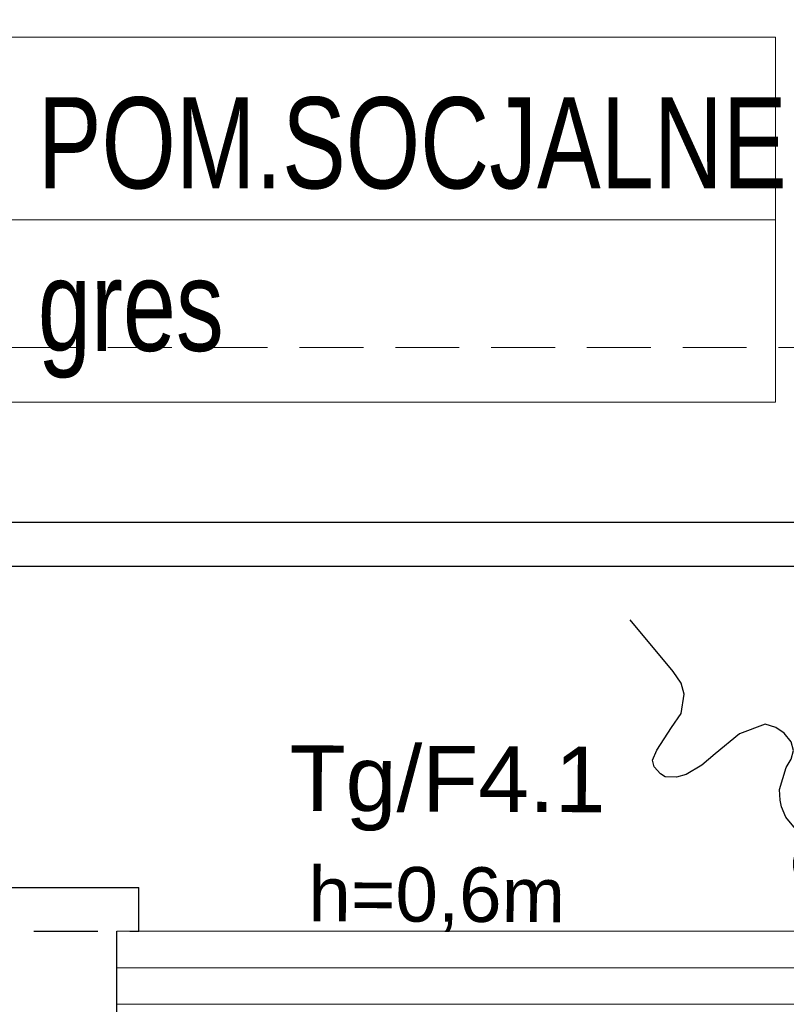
# Model space of a CAD drawing. Header units: inches. Extents: x 65192 to 78842, y -37594 to -36109.
# Tile 41 of 63: x 67170 to 67275, y -36350 to -36215. Entities that reach past the tile are written whole.
import ezdxf

# ---------------------------------------------------------------- set-up
doc = ezdxf.new("R2010")
doc.units = ezdxf.units.IN
doc.header["$MEASUREMENT"] = 0
doc.linetypes.add('HIDDEN', pattern=[0.375, 0.25, -0.125])
doc.layers.add('AA_KOMINY.W+_Nr_Pióra__152', color=7, linetype='Continuous', lineweight=5, true_color=0x40cfff)
for name, color, linetype, lineweight in [('E-opisy', 240, 'Continuous', 25), ('p--dach', 7, 'Continuous', 30), ('p--ocieplenie-w.zew', 7, 'Continuous', 0), ('p--opisy pomieszczeń', 7, 'Continuous', 0), ('p--ściana szkielet', 7, 'Continuous', 0)]:
    doc.layers.add(name, color=color, linetype=linetype, lineweight=lineweight)
for name, color, linetype in [('E_LAMPY', 240, 'Continuous'), ('p--obrzeże bet.', 252, 'Continuous'), ('p--okna', 7, 'Continuous')]:
    doc.layers.add(name, color=color, linetype=linetype)
doc.styles.add('1-50', font='arial.ttf', dxfattribs={"width": 0.75, "height": 12.5})
doc.styles.add('GENERATED_STYLE_2', font='arial.ttf')
doc.linetypes.add('BATTING', pattern='A,0.0001,-0.1,[134,ltypeshp.shx,S=0.1,R=0,X=-0.1,Y=0],-0.2,[134,ltypeshp.shx,S=0.1,R=180,X=0.1,Y=0],-0.1', length=0.4001)

# ---------------------------------------------------------------- blocks, each defined once
blk = doc.blocks.new('okno-80-33.15')
at = {"linetype": 'Continuous', "ltscale": 35}
for p, q in [((-3, 10), (83, 10)), ((0, -39.15), (80, -39.15))]:
    blk.add_line(p, q, dxfattribs=at)
for p, q in [((-3, 0), (-3, 10)), ((83, 0), (83, 10)), ((0, 0), (-3, 0)), ((0, -21.95), (0, 0)), ((80, 0), (80, -21.95)), ((80, 0), (83, 0)), ((0, -21.95), (0, -16.95)), ((0, -16.95), (5, -16.95)), ((5, -16.95), (75, -16.95)), ((5, -16.95), (5, -21.95)), ((75, -21.95), (75, -16.95)), ((75, -16.95), (80, -16.95)), ((80, -16.95), (80, -21.95)), ((5, -18.45), (75, -18.45)), ((5, -20.61), (75, -20.61)), ((5, -21.95), (0, -21.95)), ((3, -33.15), (3, -21.95)), ((75, -21.95), (5, -21.95)), ((80, -21.95), (75, -21.95)), ((77, -21.95), (77, -33.15)), ((0, -39.15), (0, -33.15)), ((80, -33.15), (80, -39.15))]:
    blk.add_line(p, q)
at = {"linetype": 'HIDDEN', "ltscale": 35}
for p, q in [((0, 0), (80, 0)), ((0, -33.15), (80, -33.15))]:
    blk.add_line(p, q, dxfattribs=at)
blk = doc.blocks.new('SPLINE_10', base_point=(16648.91, -8782.46))
at = {"lineweight": 30, "true_color": 0xf50000}
h = blk.add_hatch(color=1, dxfattribs=at)
h.dxf.hatch_style = 1
h.paths.add_polyline_path([(16574.2, -8575.14, 1), (16553.82, -8575.14, 1)])
at = {"color": 1, "lineweight": 30, "true_color": 0xf50000}
blk.add_circle((16564.01, -8575.14), 10.19, dxfattribs=at)
at = {"layer": 'AA_KOMINY.W+_Nr_Pióra__152', "color": 1, "lineweight": 30, "true_color": 0xf50000, "flags": 128}
for points in [[(16568.73, -8507.47), (16563.94, -8503.18), (16562.46, -8499.8), (16562.08, -8495.23), (16562.08, -8473.3)], [(16568.58, -8524.69), (16574.28, -8524.69), (16580.11, -8523.81), (16583.16, -8522.45), (16585.95, -8519.99), (16586.54, -8518.3), (16586.6, -8515.19), (16585.63, -8513.18), (16582.51, -8511.62), (16574.14, -8508.98), (16568.73, -8507.47)], [(16553.59, -8542.86), (16550.61, -8541.84), (16548.23, -8540.13), (16546.98, -8537.42), (16546.98, -8533.86), (16547.83, -8530.69), (16549.88, -8527.59), (16558.29, -8524.69)], [(16558.29, -8524.69), (16568.58, -8524.69)], [(16564.01, -8568.48), (16564.01, -8555.3), (16563, -8551.75), (16561.94, -8549.85), (16559.84, -8546.96), (16553.59, -8542.86)]]:
    blk.add_lwpolyline(points, dxfattribs=at)

msp = doc.modelspace()

# ---------------------------------------------------------------- linework, layer by layer
at = {"layer": 'p--dach', "linetype": 'HIDDEN', "lineweight": 20, "ltscale": 35}
msp.add_lwpolyline([(66434.14, -36259.55), (67714.14, -36259.55), (67714.14, -37103.95), (66434.14, -37103.95)], close=True, dxfattribs=at)
at = {"layer": 'p--obrzeże bet.', "linetype": 'Continuous', "ltscale": 35}
for points in [[(67270.74, -37079.95), (67730.14, -37079.95), (67730.14, -36283.55), (66418.14, -36283.55), (66418.14, -37079.95), (66877.54, -37079.95)], [(67264.74, -37073.95), (67724.14, -37073.95), (67724.14, -36289.55), (66424.14, -36289.55), (66424.14, -37073.95), (66883.54, -37073.95)]]:
    msp.add_lwpolyline(points, dxfattribs=at)
at = {"layer": 'p--ocieplenie-w.zew', "linetype": 'BATTING', "ltscale": 10}
msp.add_line((67183.49, -36344.55), (67671.14, -36344.55), dxfattribs=at)
at = {"layer": 'p--opisy pomieszczeń'}
msp.add_line((67273.72, -36242.07), (67103.72, -36242.07), dxfattribs=at)
msp.add_lwpolyline([(67103.72, -36267.07), (67273.72, -36267.07), (67273.72, -36217.07), (67103.72, -36217.07)], close=True, dxfattribs=at)
at = {"layer": 'p--ściana szkielet', "ltscale": 35}
for p, q in [((67183.49, -36339.55), (67674.14, -36339.55)), ((67183.49, -36339.55), (67674.14, -36339.55)), ((67183.49, -36349.55), (67664.14, -36349.55))]:
    msp.add_line(p, q, dxfattribs=at)
msp.add_lwpolyline([(67186.49, -36372.7), (67186.49, -36350.75), (67183.49, -36350.75), (67183.49, -36339.55)], dxfattribs=at)

# ---------------------------------------------------------------- block references
at = {"layer": 'E_LAMPY', "linetype": 'Continuous', "xscale": -0.4200000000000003, "yscale": 0.4200000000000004, "zscale": 0.4200000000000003, "rotation": 39.62132203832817}
msp.add_blockref('SPLINE_10', (67308.52, -36420.15), dxfattribs=at)
at = {"layer": 'p--okna', "linetype": 'Continuous', "xscale": -1, "rotation": 180}
msp.add_blockref('okno-80-33.15', (67106.49, -36372.7), dxfattribs=at)

# ---------------------------------------------------------------- texts
at = {"layer": 'E-opisy', "color": 7, "linetype": 'Continuous', "insert": (67172.59, -36154.49), "char_height": 9, "width": 285.8923, "attachment_point": 1, "rotation": 359.7673, "style": '1-50'}
msp.add_mtext('{\\H1.3889x;gniazda wtykowe  ciągu kuchennego \\Pinstalować zgodnie z rys.W2\\P- wyposażenie pomieszczenia socjalnego}', dxfattribs=at)
at = {"layer": 'E-opisy', "color": 7, "linetype": 'Continuous', "attachment_point": 1, "rotation": 359.7673, "style": 'GENERATED_STYLE_2'}
for s, insert, char_height in [('Tg/F4.1', (67207.16, -36314.07), 9), ('h=0,6m', (67209.74, -36330.68), 7.489)]:
    msp.add_mtext(s, dxfattribs=dict(at, insert=insert, char_height=char_height))
at = {"layer": 'p--opisy pomieszczeń', "char_height": 12.5, "attachment_point": 1, "style": '1-50'}
for s, insert, width in [('POM.SOCJALNE', (67172.65, -36225.28), 106.8648), ('gres', (67172.65, -36247.54), 100)]:
    msp.add_mtext(s, dxfattribs=dict(at, insert=insert, width=width))

doc.saveas('drawing.dxf')
